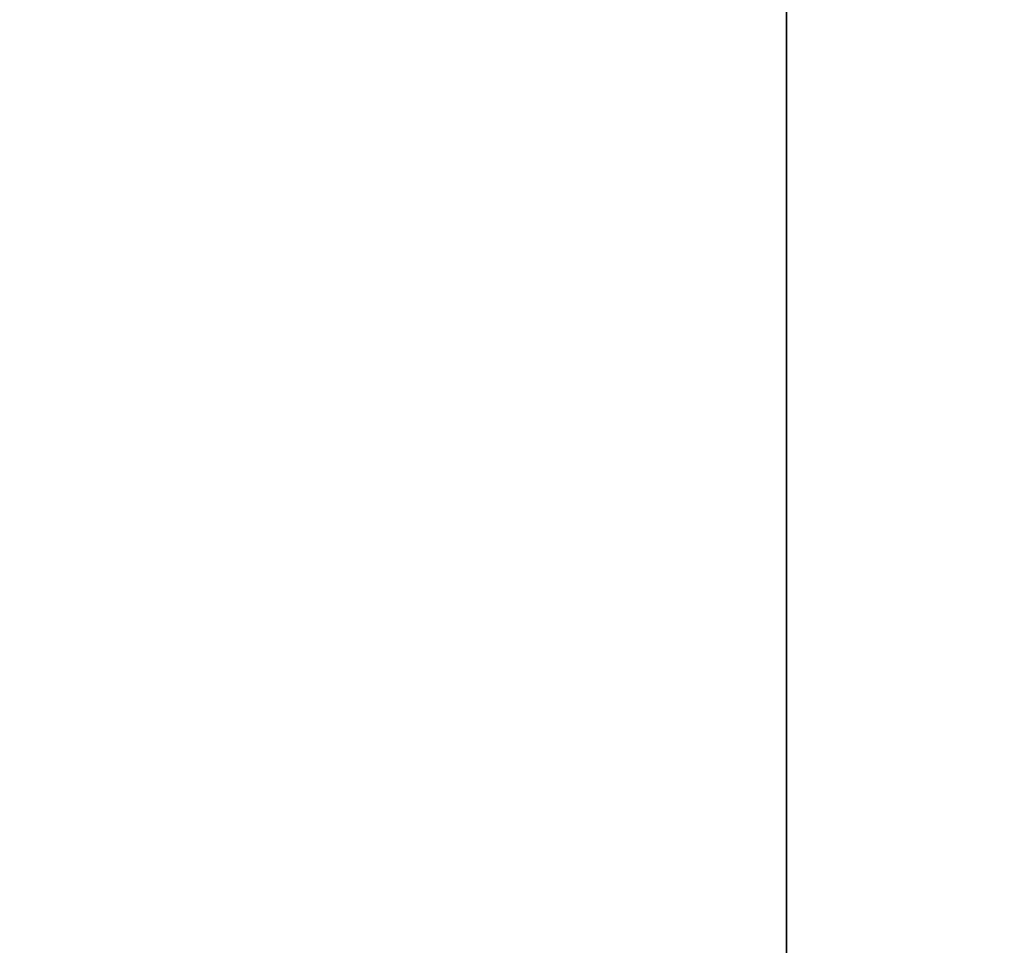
# Model space of a CAD drawing. Header units: millimetres. Extents: x 549 to 1049, y -22 to 79.
# Tile 95 of 127: x 664.739 to 664.897, y 47.786 to 47.934. Entities that reach past the tile are written whole.
import ezdxf

# ---------------------------------------------------------------- set-up
doc = ezdxf.new("R2010")
doc.units = ezdxf.units.MM
doc.header["$LTSCALE"] = 41.718519
doc.layers.add('34', color=7, linetype='CONTINUOUS')
doc.layers.add('35', color=7, linetype='CONTINUOUS')

msp = doc.modelspace()

# ---------------------------------------------------------------- linework, layer by layer
at = {"layer": '34', "color": 44, "linetype": 'Continuous', "true_color": 0x8c7500}
for points in [[(664.8621, 77.39743, 131.82691), (658.10055, -22.00257, 136.28061), (658.10055, 77.39743, 136.28061), (664.8621, 77.39743, 131.82691)], [(664.8621, -22.00257, 131.82691), (658.10055, -22.00257, 136.28061), (664.8621, 77.39743, 131.82691), (664.8621, -22.00257, 131.82691)], [(671.76431, -22.00257, 127.5945), (664.8621, -22.00257, 131.82691), (671.76431, 77.39743, 127.5945), (671.76431, -22.00257, 127.5945)], [(671.76431, 77.39743, 127.5945), (664.8621, -22.00257, 131.82691), (664.8621, 77.39743, 131.82691), (671.76431, 77.39743, 127.5945)]]:
    msp.add_3dface(points, dxfattribs=at)
at = {"layer": '35', "color": 44, "linetype": 'Continuous', "true_color": 0x8c7500}
for points in [[(664.64166, 77.39743, 553.64338), (671.53945, -22.00257, 557.883), (671.53945, 77.39743, 557.883), (664.64166, 77.39743, 553.64338)], [(664.64166, -22.00257, 553.64338), (671.53945, -22.00257, 557.883), (664.64166, 77.39743, 553.64338), (664.64166, -22.00257, 553.64338)]]:
    msp.add_3dface(points, dxfattribs=at)

doc.saveas('drawing.dxf')
